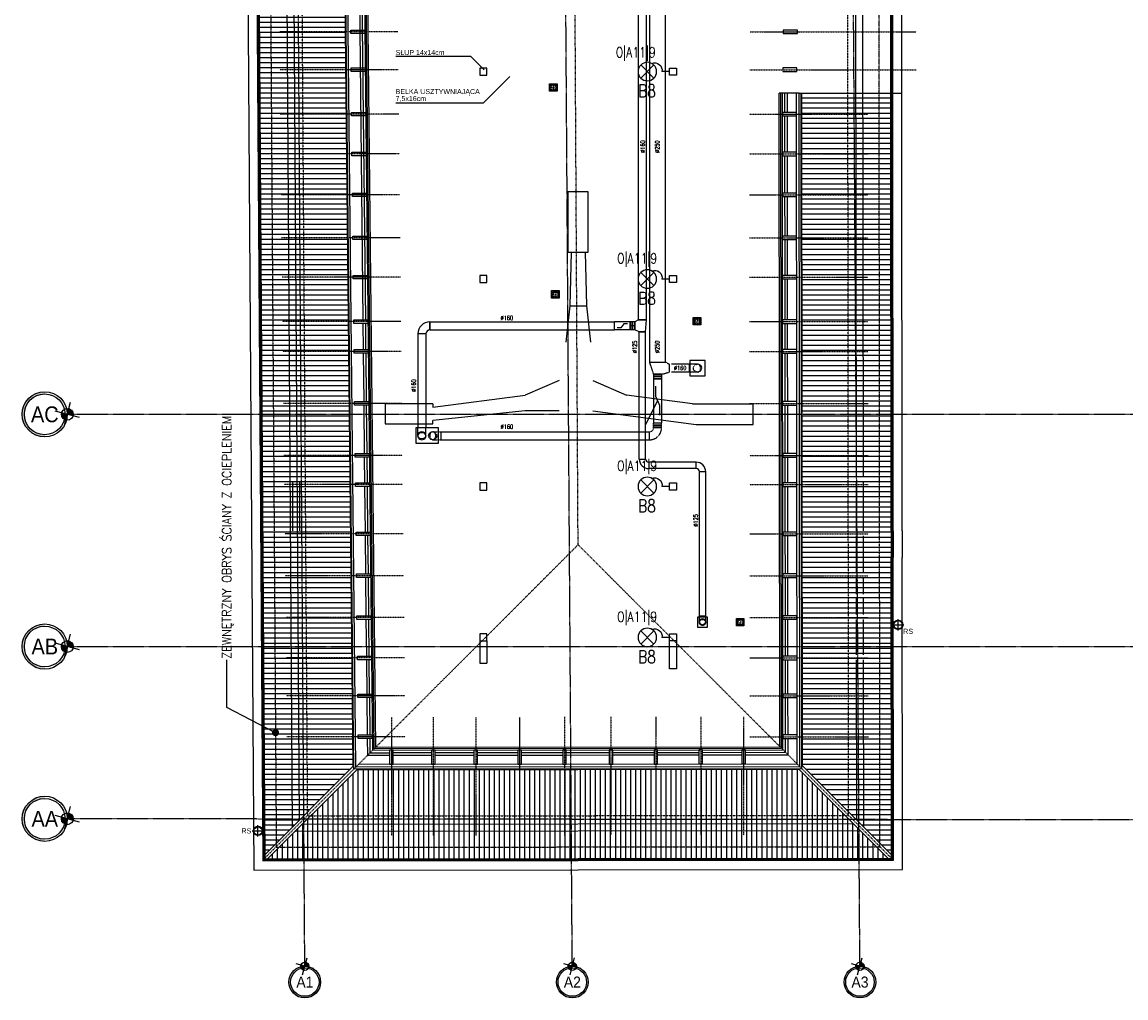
# Model space of a CAD drawing. Header units: inches. Extents: x -281236 to -70395, y 38777 to 102341.
# Tile 198 of 244: x -143629 to -141442, y 66374 to 68308. Entities that reach past the tile are written whole.
import ezdxf
from ezdxf.enums import TextEntityAlignment as Align

# ---------------------------------------------------------------- set-up
doc = ezdxf.new("R2010")
doc.units = ezdxf.units.IN
doc.header["$MEASUREMENT"] = 0
for name, pattern in [('00-inst$0$DASHDOT', [1, 0.5, -0.25, 0, -0.25]), ('CENTER', [2, 1.25, -0.25, 0.25, -0.25]), ('CONTINUA', [0]), ('DASHDOT', [1, 0.5, -0.25, 0, -0.25]), ('DASHED', [0.75, 0.5, -0.25]), ('DASHED2', [0.375, 0.25, -0.125])]:
    doc.linetypes.add(name, pattern=pattern)
doc.layers.get('0').update_dxf_attribs({"color": 101})
for name, color, linetype in [('CIENKA', 8, 'CONTINUA'), ('E-80', 6, 'Continuous'), ('E-90', 6, 'Continuous'), ('E35', 6, 'Continuous'), ('Ins-kan', 54, 'Continuous'), ('Ins-ppoz-opis', 240, 'Continuous'), ('Ins-went', 141, 'Continuous'), ('Ins-wod', 152, 'Continuous'), ('Ins-wod-opis', 155, 'Continuous'), ('Os-osie glowne', 8, 'CENTER'), ('Os-osie-opis', 8, 'Continuous'), ('piony_K_nr', 240, 'Continuous'), ('Pos-drewno', 22, 'Continuous'), ('Sc-drewno', 22, 'Continuous'), ('Sc-gk', 120, 'Continuous'), ('Sc-gk-hatch', 8, 'Continuous'), ('Sc-izolacja term-obrys', 132, 'Continuous'), ('W-idok', 9, 'Continuous'), ('W-idok kominy', 243, 'Continuous'), ('W-idok nad', 5, 'DASHED2'), ('W-idok pod', 5, 'DASHED'), ('W-otwor-strop', 126, 'Continuous'), ('więźba_opis', 90, 'Continuous')]:
    doc.layers.add(name, color=color, linetype=linetype)
doc.styles.add('dwg_opis duży', font='ARIAL.TTF', dxfattribs={"width": 0.9})
doc.styles.add('dwg_opis podstawowy', font='romans.shx', dxfattribs={"width": 0.9})
doc.styles.add('KA wymiar', font='romans.shx', dxfattribs={"width": 0.6})
doc.styles.add('ROMANS', font='romans', dxfattribs={"width": 0.85})
doc.styles.add('tab-bud$0$ROMANS', font='romans', dxfattribs={"width": 0.7})
doc.styles.add('TYTUL2', font='ARIAL.TTF')
doc.linetypes.add('BATTING', pattern='A,0.0001,-0.1,[134,ltypeshp.shx,S=0.1,R=0,X=-0.1,Y=0],-0.2,[134,ltypeshp.shx,S=0.1,R=180,X=0.1,Y=0],-0.1', length=0.4001)
doc.dimstyles.new('KA wymiar', dxfattribs={"dimscale": 50, "dimtxt": 0.23, "dimasz": 0.14, "dimexe": 0, "dimexo": 0, "dimgap": 0.08, "dimtad": 1, "dimdec": 1, "dimrnd": 0.5, "dimzin": 9, "dimdsep": 46, "dimtxsty": 'KA wymiar', "dimblk1": 'UKOS', "dimblk2": 'UKOS', "dimsah": 1, "dimcen": 0.2, "dimse1": 1, "dimse2": 1, "dimclrd": 256, "dimclre": 256, "dimclrt": 2, "dimadec": 0, "dimazin": 0, "dimtfac": 1, "dimtdec": 1, "dimtix": 1, "dimtmove": 2, "dimatfit": 3, "dimldrblk": 'DOT', "dimfxl": 0, "dimtolj": 1, "dimtzin": 9, "dimarcsym": 0})

# ---------------------------------------------------------------- blocks, each defined once
blk = doc.blocks.new('E_WYPUSTL')
at = {"layer": 'E35'}
for p, q in [((0, 0), (0.13, 0)), ((0.271, -0.115), (0.501, 0.115)), ((0.271, 0.115), (0.501, -0.115))]:
    blk.add_line(p, q, dxfattribs=at)
blk.add_circle((0.386, 0), 0.162, dxfattribs=at)
blk.add_arc((0.258, 0.022), 0.13, 67.6831, 189.6652, dxfattribs=at)
blk = doc.blocks.new('rura_spustowa')
at = {"layer": 'Ins-wod', "linetype": 'Continuous'}
for p, q in [((-11.2, 0), (11.2, 0)), ((0, -11.2), (0, 11.2))]:
    blk.add_line(p, q, dxfattribs=at)
at = {"layer": 'Ins-wod', "linetype": 'Continuous', "ltscale": 25}
for radius in [9.25, 8.25]:
    blk.add_circle((0, 0), radius, dxfattribs=at)
blk = doc.blocks.new('UKOS')
at = {"color": 8}
blk.add_line((1, 0), (-1, 0), dxfattribs=at)
at = {"color": 1}
blk.add_line((0, 1), (0, -1), dxfattribs=at)
at = {"color": 1, "const_width": 0.2}
blk.add_lwpolyline([(0.6, 0.6), (-0.6, -0.6)], dxfattribs=at)
blk = doc.blocks.new('KROK')
at = {"layer": 'Pos-drewno'}
blk.add_lwpolyline([(-28, -3.5), (0, -3.5), (0, 3.5), (-28, 3.5)], close=True, dxfattribs=at)
blk = doc.blocks.new('*U2440')
at = {"color": 0, "linetype": 'ByBlock', "lineweight": -2}
blk.add_circle((0, 0), 62.5, dxfattribs=at)
at = {"color": 4, "linetype": 'DASHED'}
blk.add_ellipse((0, 0), major_axis=(0, 62.5), ratio=0.75, start_param=0, end_param=3.141593, dxfattribs=at)
blk = doc.blocks.new('_gslkflhklgj')
at = {"linetype": '00-inst$0$DASHDOT', "ltscale": 5}
for p, q in [((7.5, 0), (-7.5, 0)), ((0, -7.5), (0, 7.5))]:
    blk.add_line(p, q, dxfattribs=at)
for radius in [7.5, 5.5]:
    blk.add_circle((0, 0), radius)
blk = doc.blocks.new('_opis_osi_liczbowy')
blk.add_hatch(color=256).paths.add_polyline_path([(32, 32), (32, 28.8, -1), (32, -28.8), (32, -32, 1)])
at = {"layer": 'Defpoints'}
h = blk.add_hatch(color=256, dxfattribs=at)
h.paths.add_polyline_path([(-2.2, -8, 0.414214), (8, -2.2), (0, 0)])
h.paths.add_polyline_path([(-8, 2.2), (0, 0), (2.2, 8, 0.414214)])
for radius in [32, 28.8]:
    blk.add_circle((32, 0), radius)
for p, q in [((17.3, -4.6), (-17.3, 4.6)), ((4.6, 17.3), (-4.6, -17.3))]:
    blk.add_line(p, q, dxfattribs=at)
blk.add_circle((0, 0), 8.32, dxfattribs=at)
at = {"style": 'dwg_opis duży', "width": 0.9}
blk.add_attdef('AXNAMEH', text='', height=22.4, rotation=90, dxfattribs=at).set_placement((32, 0), align=Align.MIDDLE_CENTER)
blk = doc.blocks.new('_opis_osi')
blk.add_hatch(color=256).paths.add_polyline_path([(32, -32), (28.8, -32, -1), (-28.8, -32), (-32, -32, 1)])
at = {"layer": 'Defpoints'}
h = blk.add_hatch(color=256, dxfattribs=at)
h.paths.add_polyline_path([(-2.2, -8, 0.414214), (8, -2.2), (0, 0)])
h.paths.add_polyline_path([(-8, 2.2), (0, 0), (2.2, 8, 0.414214)])
for radius in [32, 28.8]:
    blk.add_circle((0, -32), radius)
for p, q in [((4.6, 17.3), (-4.6, -17.3)), ((17.3, -4.6), (-17.3, 4.6))]:
    blk.add_line(p, q, dxfattribs=at)
blk.add_circle((0, 0), 8.32, dxfattribs=at)
at = {"style": 'dwg_opis duży', "width": 0.9}
blk.add_attdef('AXNAMEV', text='', height=22.4, rotation=90, dxfattribs=at).set_placement((0, -32), align=Align.MIDDLE_CENTER)

msp = doc.modelspace()

# ---------------------------------------------------------------- hatches: boundary and pattern name
at = {"layer": 'W-idok', "ltscale": 4}
h = msp.add_hatch(dxfattribs=at)
h.set_pattern_fill('LINE', color=256, scale=80, style=0)
h.set_pattern_definition([(0, (-8311.007, 13047.433), (0, 10), [])])
h.paths.add_polyline_path([(-143007.52, 70057.22), (-143172.32, 70218.1), (-143148.54, 66658.15), (-142973.15, 66833.54)])
h.paths.add_polyline_path([(-141907.87, 68161.08), (-142084.06, 68161.08), (-142082.78, 66834.4), (-141906.42, 66658.04), (-141906.99, 67246.61), (-141907.04, 67299.9)])
h = msp.add_hatch(dxfattribs=at)
h.set_pattern_fill('LINE', color=256, scale=80, angle=90, style=0)
h.set_pattern_definition([(90, (2996.954, -6788.059), (-10, 6e-16), [])])
h.paths.add_polyline_path([(-142089.85, 66827.33), (-142966.07, 66826.48), (-143142.74, 66649.81), (-141913.52, 66651)])

# ---------------------------------------------------------------- linework, layer by layer
at = {"color": 1, "linetype": 'Continuous', "lineweight": -2}
msp.add_line((-142414.94, 67697.78, 210), (-142414.94, 67713.78, 210), dxfattribs=at)
at = {"layer": 'CIENKA'}
for p, q in [((-142093.48, 66838.02), (-142094.76, 68166.58)), ((-142962.69, 66837.19), (-142093.48, 66838.02))]:
    msp.add_line(p, q, dxfattribs=at)
at = {"layer": 'Ins-went', "linetype": 'DASHED', "ltscale": 0.6}
for p, q in [((-142385.68, 67634.09), (-142385.68, 68805.36)), ((-142354.18, 67634.09), (-142354.18, 68805.36)), ((-142306.93, 67630.09), (-142342.18, 67630.09)), ((-142306.93, 67614.09), (-142342.18, 67614.09)), ((-142377.93, 67610.09), (-142377.93, 67513.63)), ((-142361.93, 67610.09), (-142361.93, 67513.63)), ((-142799.66, 67496.13), (-142385.93, 67496.13)), ((-142799.66, 67480.13), (-142385.93, 67480.13))]:
    msp.add_line(p, q, dxfattribs=at)
at = {"layer": 'Ins-went'}
for p, q in [((-142407.94, 67717.78, 210), (-142407.94, 68755.48, 210)), ((-142391.94, 67717.78, 210), (-142391.94, 68757.88, 210)), ((-142821.16, 67713.83), (-142821.16, 67697.83)), ((-142821.16, 67697.83, 210), (-142821.16, 67713.83, 210)), ((-142821.16, 67713.83, 210), (-142455.24, 67713.83, 210)), ((-142455.24, 67697.83, 210), (-142455.24, 67713.83, 210)), ((-142424.44, 67713.83, 210), (-142455.24, 67713.83, 210)), ((-142442.92, 67701.83, 210), (-142450.1, 67701.83, 210)), ((-142436.76, 67709.83, 210), (-142442.92, 67701.83, 210)), ((-142429.57, 67709.83, 210), (-142436.76, 67709.83, 210)), ((-142424.44, 67713.83, 210), (-142424.44, 67697.83, 210)), ((-142424.44, 67697.78, 210), (-142424.44, 67713.78, 210)), ((-142414.94, 67713.78, 210), (-142424.44, 67713.78, 210)), ((-142414.94, 67705.78, 210), (-142424.44, 67705.78, 210)), ((-142420.44, 67697.78, 210), (-142420.44, 67713.78, 210)), ((-142418.94, 67697.78, 210), (-142418.94, 67713.78, 210)), ((-142407.94, 67717.78, 210), (-142414.94, 67713.78, 210)), ((-142414.94, 67713.78, 210), (-142414.94, 67697.78, 210)), ((-142407.94, 67717.78, 210), (-142391.94, 67717.78, 210)), ((-142391.94, 67717.78, 210), (-142407.94, 67717.78, 210)), ((-142393.69, 67693.78, 210), (-142391.94, 67717.78, 210)), ((-142829.16, 67689.83), (-142845.16, 67689.83)), ((-142845.16, 67689.83), (-142845.16, 67504.13)), ((-142829.16, 67689.83), (-142829.16, 67504.13)), ((-142821.16, 67697.83, 210), (-142455.24, 67697.83, 210)), ((-142424.44, 67697.83, 210), (-142455.24, 67697.83, 210)), ((-142414.94, 67697.78, 210), (-142424.44, 67697.78, 210)), ((-142406.19, 67693.78, 210), (-142414.94, 67697.78, 210)), ((-142406.19, 67693.78, 210), (-142393.69, 67693.78, 210)), ((-142406.19, 67441.88, 210), (-142406.19, 67693.78, 210)), ((-142393.69, 67693.78, 210), (-142406.19, 67693.78, 210)), ((-142393.69, 67441.88, 210), (-142393.69, 67693.78, 210)), ((-142385.68, 67634.09), (-142354.18, 67634.09)), ((-142347.18, 67630.09), (-142347.18, 67614.09)), ((-142306.93, 67614.09), (-142306.93, 67630.09)), ((-142361.93, 67610.09), (-142377.93, 67610.09)), ((-142377.93, 67610.09), (-142361.93, 67610.09)), ((-142361.93, 67606.09), (-142377.93, 67606.09)), ((-142361.93, 67604.59), (-142377.93, 67604.59)), ((-142377.93, 67600.59), (-142361.93, 67600.59)), ((-142361.93, 67600.59), (-142377.93, 67600.59)), ((-142373.93, 67586.26), (-142373.93, 67566.19)), ((-142373.93, 67566.19), (-142365.93, 67548.99)), ((-142365.93, 67548.99), (-142365.93, 67528.93)), ((-142377.93, 67513.63), (-142361.93, 67513.63)), ((-142377.93, 67509.63), (-142361.93, 67509.63)), ((-142377.93, 67508.13), (-142361.93, 67508.13)), ((-142845.16, 67504.13), (-142829.16, 67504.13)), ((-142845.16, 67488.13), (-142845.16, 67504.13)), ((-142829.16, 67488.13), (-142829.16, 67504.13)), ((-142799.66, 67496.13), (-142799.66, 67480.13)), ((-142385.93, 67480.13), (-142385.93, 67496.13)), ((-142377.93, 67504.13), (-142361.93, 67504.13)), ((-142361.93, 67504.13), (-142377.93, 67504.13)), ((-142406.19, 67441.88, 210), (-142393.69, 67441.88, 210)), ((-142293.44, 67435.63, 210), (-142387.44, 67435.63, 210)), ((-142387.44, 67435.63, 210), (-142387.44, 67423.13, 210)), ((-142293.44, 67423.13, 210), (-142387.44, 67423.13, 210)), ((-142293.44, 67423.13, 210), (-142293.44, 67435.63, 210)), ((-142287.19, 67131.53), (-142287.19, 67416.93)), ((-142274.69, 67416.88, 210), (-142287.19, 67416.88, 210)), ((-142274.69, 67131.53), (-142274.69, 67416.93)), ((-142287.19, 67131.53), (-142274.69, 67131.53)), ((-142287.19, 67119.03), (-142287.19, 67131.53)), ((-142274.69, 67119.03), (-142274.69, 67131.53))]:
    msp.add_line(p, q, dxfattribs=at)
at = {"layer": 'Ins-went', "linetype": 'DASHED', "ltscale": 0.4}
for p, q in [((-142377.93, 67610.09), (-142385.68, 67634.09)), ((-142361.93, 67610.09), (-142347.18, 67614.09)), ((-142354.18, 67634.09), (-142347.18, 67630.09)), ((-142290.93, 67630.09), (-142306.93, 67630.09)), ((-142290.93, 67614.09), (-142306.93, 67614.09)), ((-142377.93, 67504.13), (-142377.93, 67513.63)), ((-142361.93, 67504.13), (-142361.93, 67513.63)), ((-142815.66, 67496.13), (-142799.66, 67496.13)), ((-142815.66, 67480.13), (-142799.66, 67480.13))]:
    msp.add_line(p, q, dxfattribs=at)
at = {"layer": 'Ins-went', "elevation": 2}
msp.add_lwpolyline([(-142370.34, 67557.24), (-142393.69, 67510.53)], dxfattribs=at)
at = {"layer": 'Ins-went', "linetype": 'DASHED2', "ltscale": 0.3}
for centre in [(-142290.93, 67622.09), (-142815.66, 67488.13), (-142815.66, 67488.13)]:
    msp.add_circle(centre, 8, dxfattribs=at)
at = {"layer": 'Ins-went'}
msp.add_circle((-142280.94, 67119.03), 6.25, dxfattribs=at)
msp.add_circle((-142280.94, 67119.03), 6.25, dxfattribs=at)
for centre, radius, start, end in [((-142821.16, 67689.83), 24, 90, 180), ((-142821.16, 67689.83), 8, 90, 180), ((-142387.44, 67441.88, 210), 18.75, 180, 270), ((-142387.44, 67441.88, 210), 6.25, 180, 270), ((-142293.44, 67416.88, 210), 18.75, 0, 90), ((-142293.44, 67416.88, 210), 6.25, 0, 90)]:
    msp.add_arc(centre, radius, start, end, dxfattribs=at)
at = {"layer": 'Ins-went', "linetype": 'DASHED2', "ltscale": 0.3}
msp.add_arc((-142385.93, 67504.13), 8, 270, 0, dxfattribs=at)
at = {"layer": 'Ins-went', "linetype": 'DASHED', "ltscale": 0.4}
msp.add_arc((-142385.93, 67504.13), 24, 270, 0, dxfattribs=at)
at = {"layer": 'Ins-went', "linetype": 'DASHED2', "ltscale": 0.3}
for centre, start_param, end_param in [((-142290.93, 67622.09), 0, 3.1415927), ((-142815.66, 67488.13), 3.1415927, 6.2831853), ((-142815.66, 67488.13), 0, 3.1415927)]:
    msp.add_ellipse(centre, major_axis=(0, -8), ratio=0.75, start_param=start_param, end_param=end_param, dxfattribs=at)
at = {"layer": 'Ins-went'}
for centre, major_axis, ratio, start_param, end_param in [((-142837.16, 67488.13), (-8, 0), 1, 3.1415927, 6.2831853), ((-142837.16, 67488.13), (-8, 0), 0.75, 3.1415927, 6.2831853), ((-142837.16, 67488.13), (-8, 0), 1, 0, 3.1415927), ((-142280.94, 67119.03), (-6.25, 0), 1, 3.1415927, 6.2831853), ((-142280.94, 67119.03), (-6.25, 0), 0.75, 3.1415927, 6.2831853), ((-142280.94, 67119.03), (-6.25, 0), 1, 0, 3.1415927)]:
    msp.add_ellipse(centre, major_axis=major_axis, ratio=ratio, start_param=start_param, end_param=end_param, dxfattribs=at)
at = {"layer": 'Ins-went', "extrusion": (0, 0, -1)}
msp.add_ellipse((-142837.16, 67488.13), major_axis=(-8, 0), ratio=0.75, start_param=3.1415927, end_param=6.2831853, dxfattribs=at)
at = {"layer": 'Ins-went'}
msp.add_solid([(-142370.44, 67557.29, 2), (-142370.06, 67557.8, 2), (-142370.25, 67557.2, 2)], dxfattribs=at)
at = {"layer": 'Os-osie glowne'}
for p, q in [((-143069.06, 66437.11), (-143096.27, 70509.53)), ((-142539.05, 66437.11), (-142566.26, 70509.53)), ((-141969.04, 66437.11), (-141996.24, 70509.53)), ((-138351.24, 66723.75), (-143539.75, 66729.23))]:
    msp.add_line(p, q, dxfattribs=at)
for points in [[(-143539.75, 67530.53), (-138351.24, 67530.53)], [(-143539.75, 67070.53), (-138351.24, 67070.53)]]:
    msp.add_lwpolyline(points, dxfattribs=at)
at = {"layer": 'Sc-drewno'}
for p, q in [((-143117, 70170.53), (-143093.9, 66711.67)), ((-143102.91, 70156.53), (-143079.99, 66725.59)), ((-141976.14, 67405.88), (-141977.74, 69059.94)), ((-141962.14, 67405.88), (-141963.73, 69045.95)), ((-143093.03, 67299.88), (-143092.94, 67395.88)), ((-143079.03, 67299.88), (-143078.94, 67395.88)), ((-141976.04, 67299.88), (-141976.13, 67395.88)), ((-141962.04, 67299.88), (-141962.13, 67395.88)), ((-141975.96, 67216.88), (-141976.03, 67289.88)), ((-141961.96, 67216.88), (-141962.03, 67289.88)), ((-141975.92, 67174.3), (-141975.95, 67206.88)), ((-141961.92, 67174.32), (-141961.95, 67206.88)), ((-141975.88, 67133.88), (-141975.91, 67166.3)), ((-141961.88, 67133.88), (-141961.91, 67166.32)), ((-141975.8, 67053.88), (-141975.87, 67123.88)), ((-141961.8, 67053.88), (-141961.87, 67123.88)), ((-141975.48, 66726.63), (-141975.79, 67043.88)), ((-141961.47, 66712.75), (-141961.79, 67043.88)), ((-143072.55, 66718.88), (-141982.93, 66719.93)), ((-143086.56, 66704.87), (-141968.81, 66705.94))]:
    msp.add_line(p, q, dxfattribs=at)
for points in [[(-142708.53, 68216.53), (-142722.53, 68216.53), (-142722.53, 68202.53), (-142708.53, 68202.53), (-142708.53, 68216.53)], [(-142346.53, 68216.53), (-142332.53, 68216.53), (-142332.53, 68202.53), (-142346.53, 68202.53), (-142346.53, 68216.53)], [(-142708.53, 67805.53), (-142722.53, 67805.53), (-142722.53, 67791.53), (-142708.53, 67791.53), (-142708.53, 67805.53)], [(-142346.53, 67805.53), (-142332.53, 67805.53), (-142332.53, 67791.53), (-142346.53, 67791.53), (-142346.53, 67805.53)], [(-142708.53, 67394.53), (-142722.53, 67394.53), (-142722.53, 67380.53), (-142708.53, 67380.53), (-142708.53, 67394.53)], [(-142346.53, 67394.53), (-142332.53, 67394.53), (-142332.53, 67380.53), (-142346.53, 67380.53), (-142346.53, 67394.53)], [(-142708.53, 67095.53), (-142722.53, 67095.53), (-142722.53, 67081.53), (-142708.53, 67081.53), (-142708.53, 67095.53)], [(-142346.53, 67095.53), (-142332.53, 67095.53), (-142332.53, 67081.53), (-142346.53, 67081.53), (-142346.53, 67095.53)]]:
    msp.add_lwpolyline(points, dxfattribs=at)
at = {"layer": 'Sc-gk'}
for p, q in [((-142965.65, 70022.66), (-142932.1, 66868.21)), ((-142962.62, 70019.66), (-142929.13, 66871.21)), ((-142127.51, 66871.99), (-142128.76, 68166.58)), ((-142124.51, 66869), (-142125.76, 68166.58)), ((-142929.13, 66871.21), (-142127.51, 66871.99)), ((-142932.1, 66868.21), (-142124.51, 66869))]:
    msp.add_line(p, q, dxfattribs=at)
at = {"layer": 'Sc-gk-hatch', "linetype": 'BATTING', "ltscale": 0.25}
for p, q in [((-142964.83, 69193.4), (-142949.13, 67717.77)), ((-142117.73, 68128.77), (-142117.76, 68166.57)), ((-142117.65, 68049.77), (-142117.72, 68121.77)), ((-142117.57, 67968.77), (-142117.64, 68042.77)), ((-142117.49, 67883.77), (-142117.57, 67961.77)), ((-142117.41, 67805.77), (-142117.48, 67876.77)), ((-142117.33, 67717.77), (-142117.41, 67798.77)), ((-142949.06, 67710.77), (-142948.51, 67658.77)), ((-142117.27, 67658.77), (-142117.32, 67710.77)), ((-142948.43, 67651.77), (-142947.41, 67555.77)), ((-142117.17, 67555.77), (-142117.27, 67651.77)), ((-142947.34, 67548.77), (-142946.32, 67452.77)), ((-142117.07, 67452.77), (-142117.17, 67548.77)), ((-142946.24, 67445.77), (-142945.7, 67394.77)), ((-142117.02, 67394.77), (-142117.07, 67445.77)), ((-142945.63, 67387.77), (-142944.66, 67297.38)), ((-142116.92, 67297.38), (-142117.01, 67387.77)), ((-142944.59, 67290.38), (-142943.78, 67214.36)), ((-142116.84, 67214.33), (-142116.92, 67290.38)), ((-142943.71, 67207.36), (-142942.9, 67131.38)), ((-142116.76, 67131.41), (-142116.83, 67207.33)), ((-142942.82, 67124.38), (-142942.05, 67051.38)), ((-142116.68, 67051.41), (-142116.75, 67124.41)), ((-142941.97, 67044.38), (-142941.25, 66976.38)), ((-142116.61, 66976.41), (-142116.68, 67044.41)), ((-142941.18, 66969.38), (-142940.39, 66895.34)), ((-142116.53, 66895.41), (-142116.6, 66969.41)), ((-142940.31, 66888.34), (-142940.01, 66860.2)), ((-142116.5, 66860.92), (-142116.53, 66888.41)), ((-142940.01, 66860.2), (-142901, 66860.24)), ((-142894, 66860.25), (-142817.98, 66860.32)), ((-142810.98, 66860.33), (-142733.98, 66860.4)), ((-142726.98, 66860.41), (-142646.98, 66860.49)), ((-142639.98, 66860.49), (-142557.98, 66860.57)), ((-142550.98, 66860.58), (-142465.98, 66860.66)), ((-142458.98, 66860.67), (-142376.98, 66860.75)), ((-142369.98, 66860.76), (-142287.98, 66860.84)), ((-142280.98, 66860.84), (-142202.97, 66860.92)), ((-142195.98, 66860.84), (-142116.5, 66860.92))]:
    msp.add_line(p, q, dxfattribs=at)
at = {"layer": 'Sc-izolacja term-obrys'}
for p, q in [((-142968.68, 70025.66), (-142935.07, 66865.21)), ((-142969.83, 69193.4), (-142954.14, 67717.77)), ((-142121.5, 66866), (-142122.76, 68166.58)), ((-142112.73, 68128.77), (-142112.76, 68166.58)), ((-142112.65, 68049.77), (-142112.72, 68121.77)), ((-142112.57, 67968.77), (-142112.64, 68042.77)), ((-142112.49, 67883.77), (-142112.57, 67961.77)), ((-142112.41, 67805.77), (-142112.48, 67876.77)), ((-142112.33, 67717.77), (-142112.41, 67798.77)), ((-142954.06, 67710.77), (-142953.51, 67658.77)), ((-142112.27, 67658.77), (-142112.32, 67710.77)), ((-142953.43, 67651.77), (-142952.41, 67555.77)), ((-142112.17, 67555.77), (-142112.27, 67651.77)), ((-142952.34, 67548.77), (-142951.32, 67452.77)), ((-142112.07, 67452.77), (-142112.17, 67548.77)), ((-142951.24, 67445.77), (-142950.7, 67394.77)), ((-142112.02, 67394.77), (-142112.07, 67445.77)), ((-142950.63, 67387.77), (-142949.66, 67297.38)), ((-142111.92, 67297.38), (-142112.01, 67387.77)), ((-142949.59, 67290.38), (-142948.78, 67214.36)), ((-142111.84, 67214.33), (-142111.92, 67290.38)), ((-142948.71, 67207.36), (-142947.9, 67131.38)), ((-142111.76, 67131.41), (-142111.83, 67207.33)), ((-142947.82, 67124.38), (-142947.05, 67051.38)), ((-142111.68, 67051.41), (-142111.75, 67124.41)), ((-142946.97, 67044.38), (-142946.25, 66976.38)), ((-142111.61, 66976.41), (-142111.68, 67044.41)), ((-142946.18, 66969.38), (-142945.39, 66895.34)), ((-142111.53, 66895.41), (-142111.6, 66969.41)), ((-142945.31, 66888.34), (-142944.96, 66855.2)), ((-142111.49, 66855.92), (-142111.53, 66888.41)), ((-142944.96, 66855.2), (-142901, 66855.24)), ((-142935.07, 66865.21), (-142121.5, 66866)), ((-142894, 66855.25), (-142817.98, 66855.32)), ((-142810.98, 66855.33), (-142733.98, 66855.4)), ((-142726.98, 66855.41), (-142646.98, 66855.49)), ((-142639.98, 66855.49), (-142557.98, 66855.57)), ((-142550.98, 66855.58), (-142465.98, 66855.66)), ((-142458.98, 66855.67), (-142376.98, 66855.75)), ((-142369.98, 66855.76), (-142287.98, 66855.84)), ((-142280.98, 66855.84), (-142202.97, 66855.92)), ((-142195.98, 66855.84), (-142111.49, 66855.92))]:
    msp.add_line(p, q, dxfattribs=at)
at = {"layer": 'W-idok', "linetype": 'DASHED'}
for p, q in [((-143086.8, 70140.53), (-143064.05, 66734.89)), ((-141992.02, 67299.88), (-141993.67, 69076.06)), ((-141991.49, 66735.92), (-141992.02, 67299.88)), ((-141929.99, 67246.59), (-141929.99, 67300.23)), ((-143064.05, 66734.89), (-141991.49, 66735.92))]:
    msp.add_line(p, q, dxfattribs=at)
at = {"layer": 'W-idok'}
for p, q in [((-142973.15, 66833.54), (-143007.52, 70057.22)), ((-142971.6, 66827.98), (-143006.08, 70062.85)), ((-142967.64, 66831.98), (-143002.04, 70058.85)), ((-142089.57, 68166.58), (-142128.76, 68166.58)), ((-141907.04, 67299.9), (-141906.99, 67246.61)), ((-141903.04, 67299.91), (-141902.99, 67246.61)), ((-141885.04, 67299.93), (-141884.99, 67246.63)), ((-143148.54, 66658.15), (-142973.15, 66833.54)), ((-143142.74, 66649.81), (-142966.07, 66826.48)), ((-142967.64, 66831.98), (-142088.28, 66832.83)), ((-142966.07, 66826.48), (-142089.85, 66827.33)), ((-141913.52, 66651), (-142089.85, 66827.33))]:
    msp.add_line(p, q, dxfattribs=at)
at = {"layer": 'W-idok', "linetype": 'DASHDOT'}
for p, q in [((-142884.79, 68288.27), (-143119.38, 68288.27)), ((-142186.4, 68288.27), (-141857.79, 68288.27)), ((-142883.99, 68213.27), (-143118.58, 68213.27)), ((-142187.2, 68213.27), (-141857.79, 68213.27)), ((-142883.05, 68125.27), (-143117.64, 68125.27)), ((-142188.14, 68125.27), (-141953.55, 68125.27)), ((-142882.21, 68046.27), (-143116.8, 68046.27)), ((-142882.21, 68046.27), (-143116.8, 68046.27)), ((-142188.06, 68046.27), (-141953.47, 68046.27)), ((-142881.35, 67965.27), (-143115.94, 67965.27)), ((-142881.35, 67965.27), (-143115.94, 67965.27)), ((-142187.98, 67965.27), (-141953.39, 67965.27)), ((-142880.44, 67880.27), (-143115.03, 67880.27)), ((-142880.44, 67880.27), (-143115.03, 67880.27)), ((-142187.9, 67880.27), (-141953.31, 67880.27)), ((-142879.61, 67802.27), (-143114.2, 67802.27)), ((-142879.61, 67802.27), (-143114.2, 67802.27)), ((-142187.82, 67802.27), (-141953.23, 67802.27)), ((-142878.67, 67714.27), (-143113.26, 67714.27)), ((-142878.67, 67714.27), (-143113.26, 67714.27)), ((-142187.74, 67714.27), (-141953.15, 67714.27)), ((-142878.04, 67655.27), (-143112.63, 67655.27)), ((-142878.04, 67655.27), (-143112.63, 67655.27)), ((-142187.68, 67655.27), (-141953.09, 67655.27)), ((-142876.94, 67552.27), (-143111.53, 67552.27)), ((-142187.58, 67552.27), (-141952.99, 67552.27)), ((-142875.85, 67449.27), (-143110.44, 67449.27)), ((-142187.48, 67449.27), (-141952.89, 67449.27)), ((-142875.23, 67391.27), (-143109.82, 67391.27)), ((-142187.43, 67391.27), (-141952.84, 67391.27)), ((-142874.19, 67293.88), (-143108.78, 67293.88)), ((-142187.32, 67293.88), (-141952.74, 67293.88)), ((-142873.3, 67210.86), (-143107.89, 67210.86)), ((-142187.24, 67210.83), (-141952.65, 67210.83)), ((-142872.42, 67127.88), (-143107.01, 67127.88)), ((-142187.16, 67127.91), (-141952.57, 67127.91)), ((-142871.57, 67047.88), (-143106.16, 67047.88)), ((-142187.09, 67047.91), (-141952.5, 67047.91)), ((-142870.77, 66972.88), (-143105.36, 66972.88)), ((-142187.01, 66972.91), (-141952.42, 66972.91)), ((-142897.5, 66930.66), (-142897.5, 66696.07)), ((-142814.48, 66930.74), (-142814.48, 66696.15)), ((-142730.48, 66930.82), (-142730.48, 66696.23)), ((-142643.48, 66930.9), (-142643.48, 66696.31)), ((-142554.48, 66930.99), (-142554.48, 66696.4)), ((-142462.48, 66931.08), (-142462.48, 66696.49)), ((-142373.48, 66931.16), (-142373.48, 66696.57)), ((-142284.48, 66931.25), (-142284.48, 66696.66)), ((-142199.48, 66931.33), (-142199.48, 66696.74)), ((-142869.9, 66891.84), (-143104.49, 66891.84)), ((-142186.94, 66891.91), (-141952.35, 66891.91))]:
    msp.add_line(p, q, dxfattribs=at)
at = {"layer": 'W-idok', "ltscale": 4}
for p, q in [((-142082.78, 66834.4), (-142084.07, 68166.58)), ((-141907.04, 67299.9), (-141907.87, 68161.08)), ((-141907.04, 67299.9), (-141906.99, 67246.61)), ((-141906.42, 66658.04), (-141906.99, 67246.61)), ((-141904.68, 66926.81), (-141904.41, 66656.24)), ((-141906.42, 66658.04), (-142082.78, 66834.4))]:
    msp.add_line(p, q, dxfattribs=at)
at = {"layer": 'W-idok'}
for points in [[(-141885.04, 67299.93), (-141886.65, 68969.03), (-139962.64, 68970.89), (-139965.1, 66625.95), (-138682.38, 66624.6), (-138702.37, 70247.53), (-143194.52, 70247.53), (-143170.34, 66627.79), (-141884.39, 66629.02), (-141884.99, 67246.63)], [(-141903.04, 67299.91), (-141904.67, 68987.01), (-139944.62, 68988.91), (-139947.08, 66643.93), (-138700.48, 66642.62), (-138720.27, 70229.53), (-143176.4, 70229.53), (-143152.46, 66645.8), (-141902.4, 66647.01), (-141902.99, 67246.61)], [(-141905.04, 67299.91), (-141906.67, 68989.01), (-139942.62, 68990.91), (-139945.08, 66645.93), (-138702.49, 66644.62), (-138722.26, 70227.53), (-143174.39, 70227.53), (-143150.47, 66647.81), (-141904.41, 66649.01), (-141904.99, 67246.61)], [(-141907.04, 67299.9), (-141908.68, 68991), (-139940.61, 68992.91), (-139943.08, 66647.93), (-138704.5, 66646.62), (-138724.25, 70225.53), (-143172.37, 70225.53), (-143148.48, 66649.81), (-141906.41, 66651), (-141906.99, 67246.61)], [(-142971.6, 66827.98), (-142084.27, 66828.83), (-142085.57, 68166.58)], [(-142088.28, 66832.83), (-142089.57, 68166.58), (-141885.88, 68166.58)], [(-141906.42, 66658.04), (-142082.78, 66834.4), (-142084.06, 68161.08)], [(-143151.98, 66873.63), (-143150.47, 66647.81), (-141904.41, 66649.01), (-141905.18, 67445.77)]]:
    msp.add_lwpolyline(points, dxfattribs=at)
at = {"layer": 'W-idok', "linetype": 'DASHED2'}
msp.add_lwpolyline([(-141930.04, 67299.88), (-141931.7, 69013.98), (-139917.59, 69015.93), (-139920.06, 66670.91), (-138727.63, 66669.65), (-138747.12, 70202.53), (-143149.22, 70202.53), (-143125.64, 66672.83), (-141929.43, 66673.98), (-141929.99, 67246.59)], dxfattribs=at)
at = {"layer": 'W-idok kominy'}
for p, q in [((-142541.53, 67851.53), (-142544.03, 67745.53)), ((-142513.53, 67851.53), (-142511.03, 67745.53)), ((-142544.03, 67745.53), (-142552.03, 67673.53)), ((-142544.03, 67745.53), (-142511.03, 67745.53)), ((-142511.03, 67745.53), (-142503.03, 67673.53)), ((-142565.34, 67597.61), (-142632.53, 67568.53)), ((-142498.34, 67597.45), (-142431.53, 67568.53)), ((-142815.53, 67551.53), (-142909.53, 67551.53)), ((-142909.53, 67551.53), (-142909.53, 67511.53)), ((-142815.53, 67544.49), (-142632.53, 67568.53)), ((-142815.53, 67551.53), (-142815.53, 67544.49)), ((-142300.48, 67551.31), (-142431.53, 67568.53)), ((-142300.48, 67551.31), (-142180.53, 67551.31)), ((-142300.48, 67551.31), (-142180.53, 67551.31)), ((-142180.53, 67510.31), (-142180.53, 67551.31)), ((-142180.53, 67510.31), (-142180.53, 67551.31)), ((-142632.53, 67537.53), (-142815.53, 67518.57)), ((-142565.34, 67537.53), (-142632.53, 67537.53)), ((-142498.34, 67537.51), (-142293.53, 67510.31)), ((-142909.53, 67511.53), (-142815.53, 67511.53)), ((-142815.53, 67511.53), (-142815.53, 67518.57)), ((-142293.53, 67510.31), (-142180.53, 67510.31))]:
    msp.add_line(p, q, dxfattribs=at)
msp.add_lwpolyline([(-142547.53, 67851.53), (-142507.53, 67851.53), (-142507.53, 67971.53), (-142547.53, 67971.53)], close=True, dxfattribs=at)
at = {"layer": 'W-idok nad', "color": 7, "linetype": 'DASHDOT', "ltscale": 2}
for p, q in [((-142527.53, 67272.09), (-142540.46, 69608.26)), ((-143150.48, 66649.14), (-142527.53, 67272.09)), ((-141902.46, 66647.01), (-142527.53, 67272.09))]:
    msp.add_line(p, q, dxfattribs=at)
at = {"layer": 'W-idok pod', "linetype": 'Continuous'}
for p, q in [((-142722.53, 67081.53), (-142722.53, 67037.53)), ((-142708.53, 67081.53), (-142708.53, 67037.53)), ((-142722.53, 67037.53), (-142708.53, 67037.53))]:
    msp.add_line(p, q, dxfattribs=at)
at = {"layer": 'W-idok pod'}
msp.add_lwpolyline([(-142346.53, 67095.53), (-142346.53, 67095.63)], dxfattribs=at)
at = {"layer": 'W-idok pod', "linetype": 'Continuous'}
msp.add_lwpolyline([(-142332.53, 67081.63), (-142332.53, 67026.63), (-142346.53, 67026.63), (-142346.53, 67081.53)], dxfattribs=at)
at = {"layer": 'W-otwor-strop', "linetype": 'Continuous'}
for points in [[(-142569.04, 68170.5), (-142584.04, 68170.5), (-142584.04, 68185.5), (-142569.04, 68185.5)], [(-142564.92, 67760.5), (-142579.92, 67760.5), (-142579.92, 67775.5), (-142564.92, 67775.5)], [(-142284.16, 67707.55), (-142299.16, 67707.55), (-142299.16, 67722.55), (-142284.16, 67722.55)], [(-142305.93, 67607.09), (-142275.93, 67607.09), (-142275.93, 67637.09), (-142305.93, 67637.09)], [(-142849.16, 67473.53), (-142804.16, 67473.53), (-142804.16, 67503.53), (-142849.16, 67503.53)], [(-142291, 67109), (-142271, 67109), (-142271, 67129), (-142291, 67129)], [(-142198.78, 67111.22), (-142213.78, 67111.22), (-142213.78, 67126.22), (-142198.78, 67126.22)]]:
    msp.add_lwpolyline(points, close=True, dxfattribs=at)
at = {"layer": 'więźba_opis'}
for p, q in [((-142888.95, 68239.91), (-142740.56, 68239.91)), ((-142740.56, 68239.91), (-142713.67, 68213.02)), ((-142714.85, 68147.62), (-142662.89, 68199.58)), ((-142888.95, 68147.62), (-142714.85, 68147.62))]:
    msp.add_line(p, q, dxfattribs=at)

# ---------------------------------------------------------------- block references
at = {"xscale": -1}
for p in [(-142978.2, 68288.27), (-142977.4, 68213.27), (-142976.46, 68125.27), (-142975.62, 68046.27), (-142975.62, 68046.27), (-142974.76, 67965.27), (-142974.76, 67965.27), (-142973.85, 67880.27), (-142973.85, 67880.27), (-142973.02, 67802.27), (-142973.02, 67802.27), (-142972.08, 67714.27), (-142972.08, 67714.27), (-142971.45, 67655.27), (-142971.45, 67655.27), (-142970.35, 67552.27), (-142969.25, 67449.27), (-142968.64, 67391.27), (-142967.6, 67293.88), (-142966.71, 67210.86), (-142965.83, 67127.88), (-142964.98, 67047.88), (-142964.18, 66972.88), (-142963.31, 66891.84)]:
    msp.add_blockref('KROK', p, dxfattribs=at)
for p in [(-142092.99, 68288.27), (-142093.79, 68213.27), (-142094.73, 68125.27), (-142094.65, 68046.27), (-142094.57, 67965.27), (-142094.49, 67880.27), (-142094.41, 67802.27), (-142094.33, 67714.27), (-142094.27, 67655.27), (-142094.17, 67552.27), (-142094.07, 67449.27), (-142094.02, 67391.27), (-142093.92, 67293.88), (-142093.83, 67210.83), (-142093.75, 67127.91), (-142093.68, 67047.91), (-142093.6, 66972.91), (-142093.53, 66891.91)]:
    msp.add_blockref('KROK', p)
at = {"rotation": 270}
for p in [(-142897.5, 66837.25), (-142814.48, 66837.33), (-142730.48, 66837.41), (-142643.48, 66837.49), (-142554.48, 66837.58), (-142462.48, 66837.67), (-142373.48, 66837.75), (-142284.48, 66837.84), (-142199.48, 66837.92)]:
    msp.add_blockref('KROK', p, dxfattribs=at)
at = {"layer": 'E35', "xscale": -113.4, "yscale": 113.4, "zscale": 113.3999999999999}
for p in [(-142346.53, 68209.53), (-142346.53, 67798.53), (-142346.53, 67387.53), (-142346.53, 67088.53)]:
    msp.add_blockref('E_WYPUSTL', p, dxfattribs=at)
at = {"layer": 'Ins-kan'}
for p in [(-142576.54, 68178), (-142572.42, 67768), (-142206.28, 67118.72)]:
    msp.add_blockref('_gslkflhklgj', p, dxfattribs=at)
at = {"layer": 'Ins-kan', "xscale": -1, "rotation": 180}
msp.add_blockref('_gslkflhklgj', (-142291.66, 67715.05), dxfattribs=at)
at = {"layer": 'Ins-went', "xscale": 0.1000000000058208, "yscale": 0.1000000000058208, "zscale": 0.1000000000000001, "rotation": 90}
msp.add_blockref('*U2440', (-142280.94, 67119.03), dxfattribs=at)
at = {"layer": 'Ins-wod'}
for p in [(-141893.41, 67113.71), (-143161.9, 66705.17)]:
    msp.add_blockref('rura_spustowa', p, dxfattribs=at)
at = {"layer": 'Os-osie-opis'}
ref = msp.add_blockref('_opis_osi', (-143539.75, 67530.53), dxfattribs=dict(at, xscale=1.399999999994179, yscale=1.399999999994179, zscale=1.4, rotation=270))
ref.add_attrib('AXNAMEV', 'AC', dxfattribs={"layer": '0', "height": 31.36, "style": 'dwg_opis duży', "width": 0.9}).set_placement((-143584.32, 67530.53), align=Align.MIDDLE_CENTER)
ref = msp.add_blockref('_opis_osi', (-143539.75, 67070.53), dxfattribs=dict(at, xscale=1.399999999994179, yscale=1.399999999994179, zscale=1.4, rotation=270))
ref.add_attrib('AXNAMEV', 'AB', dxfattribs={"layer": '0', "height": 31.36, "style": 'dwg_opis duży', "width": 0.9}).set_placement((-143584.32, 67070.53), align=Align.MIDDLE_CENTER)
ref = msp.add_blockref('_opis_osi', (-143539.75, 66729.23), dxfattribs=dict(at, xscale=1.399999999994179, yscale=1.399999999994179, zscale=1.4, rotation=270))
ref.add_attrib('AXNAMEV', 'AA', dxfattribs={"layer": '0', "height": 31.36, "style": 'dwg_opis duży', "width": 0.9}).set_placement((-143584.32, 66729.23), align=Align.MIDDLE_CENTER)
ref = msp.add_blockref('_opis_osi_liczbowy', (-143069.06, 66437.11), dxfattribs=dict(at, xscale=0.9799999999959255, yscale=0.9799999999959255, zscale=0.9799999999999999, rotation=270))
ref.add_attrib('AXNAMEH', 'A1', dxfattribs={"layer": '0', "height": 21.952, "style": 'dwg_opis duży', "width": 0.9}).set_placement((-143068.91, 66405.76), align=Align.MIDDLE_CENTER)
ref = msp.add_blockref('_opis_osi_liczbowy', (-142539.05, 66437.11), dxfattribs=dict(at, xscale=0.9799999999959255, yscale=0.9799999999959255, zscale=0.9799999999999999, rotation=270))
ref.add_attrib('AXNAMEH', 'A2', dxfattribs={"layer": '0', "height": 21.952, "style": 'dwg_opis duży', "width": 0.9}).set_placement((-142538.9, 66405.76), align=Align.MIDDLE_CENTER)
ref = msp.add_blockref('_opis_osi_liczbowy', (-141969.04, 66437.11), dxfattribs=dict(at, xscale=0.9799999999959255, yscale=0.9799999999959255, zscale=0.9799999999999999, rotation=270))
ref.add_attrib('AXNAMEH', 'A3', dxfattribs={"layer": '0', "height": 21.952, "style": 'dwg_opis duży', "width": 0.9}).set_placement((-141968.89, 66405.76), align=Align.MIDDLE_CENTER)

# ---------------------------------------------------------------- texts
at = {"layer": 'E-80', "style": 'ROMANS', "width": 0.8}
for p in [(-142391.02, 68171.31), (-142391.02, 67760.31), (-142391.02, 67349.31), (-142391.02, 67050.31)]:
    msp.add_text('B8', height=25, dxfattribs=at).set_placement(p, align=Align.MIDDLE)
at = {"layer": 'E-90', "style": 'ROMANS', "width": 0.8}
for p in [(-142413.32, 68246.25), (-142410.53, 67838.04), (-142410.53, 67427.04), (-142410.53, 67128.04)]:
    msp.add_text('O|A11|9', height=20, rotation=0, dxfattribs=at).set_placement(p, align=Align.MIDDLE)
at = {"layer": 'Ins-ppoz-opis', "style": 'dwg_opis podstawowy', "width": 0.9}
msp.add_text('ZEWNĘTRZNY OBRYS ŚCIANY Z OCIEPLENIEM', height=18, rotation=90, dxfattribs=at).set_placement((-143214.7, 67045.95))
at = {"layer": 'Ins-went', "style": 'tab-bud$0$ROMANS', "width": 0.7}
for s, p in [('%%C160', (-142395.13, 68048.54, 0)), ('%%C250', (-142366.41, 68048.42, 0)), ('%%C125', (-142410.96, 67651.73, 0)), ('%%C250', (-142366.41, 67651.73, 0)), ('%%C160', (-142848.96, 67575.07, 0)), ('%%C125', (-142290.24, 67308.13, 0))]:
    msp.add_text(s, height=8.424, rotation=90, dxfattribs=at).set_placement(p)
for p in [(-142681.01, 67717.33, 0), (-142337.62, 67618.09, 0), (-142681.01, 67501.75, 0)]:
    msp.add_text('%%C160', height=8.424, dxfattribs=at).set_placement(p)
at = {"layer": 'Ins-wod-opis', "style": 'TYTUL2'}
for p in [(-141873.48, 67100.64), (-143184.89, 66705.25)]:
    msp.add_text('RS', height=10.212, dxfattribs=at).set_placement(p, align=Align.MIDDLE)
at = {"layer": 'piony_K_nr', "style": 'TYTUL2'}
for s, p in [('4', (-142579.63, 68174.34, -76.7)), ('3', (-142575.31, 67764.34, -76.7)), ('2', (-142294.54, 67711.39, -76.7)), ('2', (-142294.54, 67711.39, -76.7)), ('1', (-142209.75, 67115.06, -76.7))]:
    msp.add_text(s, height=8, dxfattribs=at).set_placement(p)
at = {"layer": 'więźba_opis', "style": 'TYTUL2'}
for s, p in [('SŁUP 14x14cm', (-142889.16, 68242.29)), ('7,5x16cm', (-142889.16, 68151.14)), ('BELKA USZTYWNIAJĄCA', (-142889.16, 68164.99))]:
    msp.add_text(s, height=10, dxfattribs=at).set_placement(p)

# ---------------------------------------------------------------- leaders
at = {"layer": 'Ins-ppoz-opis', "ltscale": 0.038}
msp.add_leader([(-143126.99, 66899.78), (-143223.82, 66949.98), (-143223.88, 67044.05)], dimstyle='KA wymiar', override={"dimscale": 100, "dimgap": 0.0001, "dimtad": 0, "dimdec": 2, "dimtdec": 2}, dxfattribs=at)

doc.saveas('drawing.dxf')
